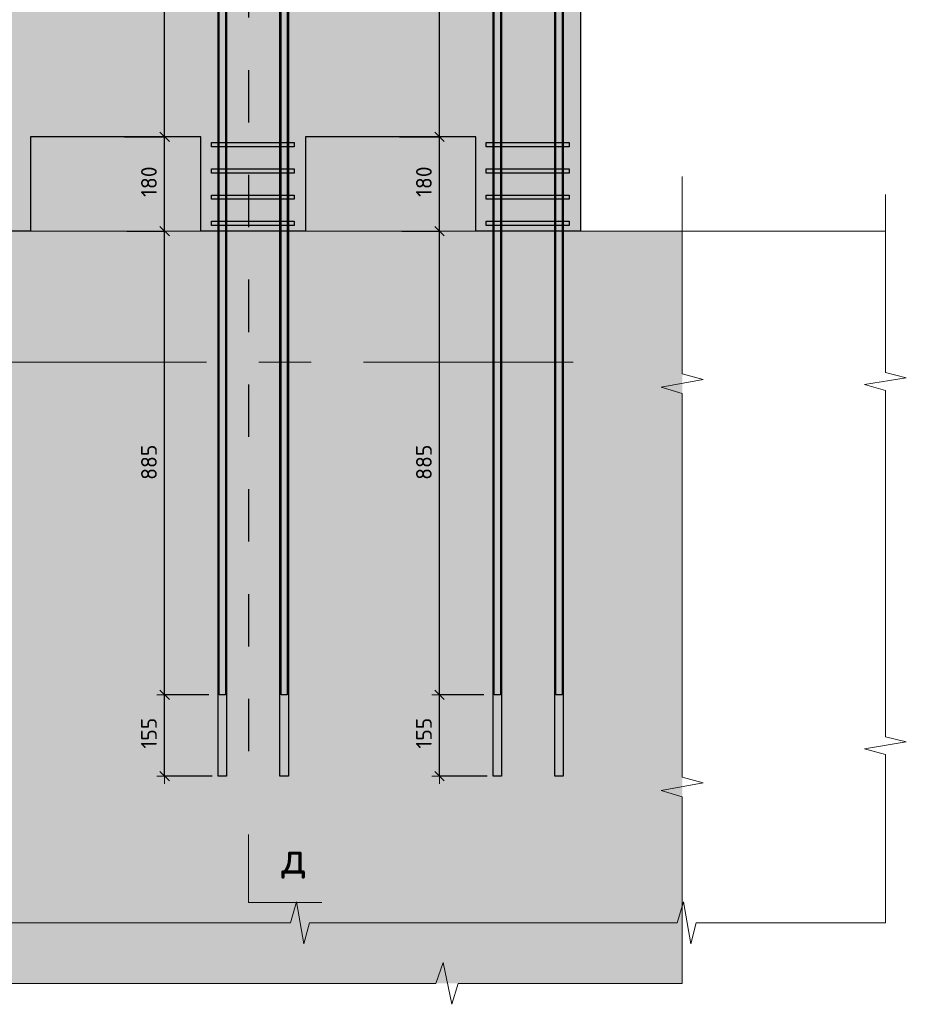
# Model space of a CAD drawing. Header units: metres. Extents: x -38 to 93, y -15 to 21.
# Tile 176 of 256: x 83.23 to 84.93, y -7.33 to -5.45. Entities that reach past the tile are written whole.
import ezdxf

# ---------------------------------------------------------------- set-up
doc = ezdxf.new("R2010")
doc.units = ezdxf.units.M
doc.header["$PDMODE"] = 65
for name, pattern in [('______11', [0.5, 0.4, -0.05, 0, -0.05]), ('______2', [0.0405, 0.03, -0.0105]), ('______5', [1.1, 0.8, -0.1, 0.1, -0.1])]:
    doc.linetypes.add(name, pattern=pattern)
for name, color, linetype, lineweight in [('XR$3$Арм.стержн. Хомут', 240, 'Continuous', 35), ('XR$3$Арм.стержн.горизонт. 1', 180, 'Continuous', 35), ('XR$3$Арм.стержн.горизонт. 2', 202, 'Continuous', 35), ('XR$3$Общий слой (1)_1', 7, 'Continuous', 13), ('XR$3$Осевая линия (1)', 7, '______5', 13), ('XR$3$Перекрытие (1)', 7, 'Continuous', 35), ('XR$3$Размерная линия (1)', 7, 'Continuous', 13), ('XR$5$ВК__отв в полу 1-2 эт', 220, 'Continuous', 25), ('XR$5$Общий слой (1)_1', 7, 'Continuous', 13), ('XR$5$Осевая линия (1)', 7, '______5', 13), ('XR$5$Перекрытие (1)', 7, 'Continuous', 35), ('XR$5$Размерная линия (1)', 7, 'Continuous', 13)]:
    doc.layers.add(name, color=color, linetype=linetype, lineweight=lineweight)
doc.styles.add('ISOCPEUR', font='txt')
doc.dimstyles.new('DIMSTYLE_19', dxfattribs={"dimtxt": 0.03, "dimasz": 0.03, "dimexe": 0, "dimexo": 0, "dimgap": 0.015, "dimtad": 2, "dimdec": 0, "dimlfac": 1000, "dimrnd": 5, "dimzin": 12, "dimdsep": 46, "dimtxsty": 'ISOCPEUR', "dimblk1": 'ALL_ML_STRICH', "dimblk2": 'ALL_ML_STRICH', "dimsah": 1, "dimcen": 0, "dimclrd": 7, "dimclre": 256, "dimclrt": 7, "dimadec": 0, "dimazin": 0, "dimtfac": 1, "dimtdec": 0, "dimtix": 1, "dimtmove": 2, "dimatfit": 3, "dimfxl": 0, "dimtzin": 0, "dimlwd": 0, "dimlwe": -3, "dimarcsym": 0})
pattern_1 = [(0, (0.45, 0.45), (0.225, 0.225), [0.225, -0.225]), (90, (0.45, 0.45), (-0.225, 0.225), [0.225, -0.225])]

# ---------------------------------------------------------------- blocks, each defined once
blk = doc.blocks.new('ЭЛЕМЕНТ_УЗОРА_6')
at = {"color": 7, "linetype": 'Continuous', "lineweight": 13, "transparency": 33554687}
blk.add_line((84.8875, -7.1699), (84.8875, -7.1699), dxfattribs=at)
blk.add_line((84.8875, -7.1699), (84.8875, -7.1699), dxfattribs=at)
for points in [[(84.8875, -5.7799), (84.8875, -6.1198), (84.9275, -6.1295), (84.8475, -6.1427), (84.8875, -6.1538), (84.8875, -6.4749)], [(84.8875, -6.4749), (84.8875, -6.8148), (84.9275, -6.8245), (84.8475, -6.8377), (84.8875, -6.8488), (84.8875, -7.1699)], [(83.4102, -7.1699), (83.049, -7.1699), (83.0387, -7.2099), (83.0246, -7.1299), (83.0128, -7.1699), (82.6716, -7.1699)], [(84.1489, -7.1699), (83.7877, -7.1699), (83.7773, -7.2099), (83.7633, -7.1299), (83.7515, -7.1699), (83.4102, -7.1699)], [(84.8875, -7.1699), (84.5263, -7.1699), (84.516, -7.2099), (84.5019, -7.1299), (84.4901, -7.1699), (84.1489, -7.1699)]]:
    blk.add_lwpolyline(points, dxfattribs=at)
blk = doc.blocks.new('ALL_ML_STRICH')
at = {"color": 0, "linetype": 'ByBlock', "lineweight": -2}
for p, q in [((-1, 0), (0.5, 0)), ((-0.3, -0.3), (0.3, 0.3)), ((0, -0.5), (0, 0.5))]:
    blk.add_line(p, q, dxfattribs=at)
blk = doc.blocks.new('*D219')
at = {"layer": 'DEFPOINTS', "color": 7, "linetype": 'Continuous', "lineweight": 13, "transparency": 33554687}
for p in [(84.1406, -6.7349), (84.0364, -6.8899), (84.1471, -6.8899)]:
    blk.add_point(p, dxfattribs=at)
at = {"layer": 'XR$3$Размерная линия (1)', "color": 9, "linetype": 'Continuous', "lineweight": -2, "true_color": 0xc7c7c7, "transparency": 33554687}
for p, q in [((84.1206, -6.7349), (84.0364, -6.7349)), ((84.1271, -6.8899), (84.0364, -6.8899))]:
    blk.add_line(p, q, dxfattribs=at)
at = {"layer": 'XR$3$Размерная линия (1)', "color": 7, "linetype": 'Continuous', "lineweight": -2, "transparency": 33554687}
blk.add_line((84.0364, -6.8899), (84.0364, -6.7349), dxfattribs=at)
at = {"layer": 'XR$3$Размерная линия (1)', "color": 7, "linetype": 'Continuous', "lineweight": 13, "transparency": 33554687, "xscale": 0.03, "yscale": 0.03, "zscale": 0.03}
for p, rotation in [((84.0364, -6.7349), 90), ((84.0364, -6.8899), 270)]:
    blk.add_blockref('ALL_ML_STRICH', p, dxfattribs=dict(at, rotation=rotation))
at = {"layer": 'XR$3$Размерная линия (1)', "color": 7, "linetype": 'Continuous', "lineweight": 13, "transparency": 33554687, "insert": (84.0064, -6.8079), "char_height": 0.03, "width": 0.09, "attachment_point": 5, "rotation": 90, "style": 'ISOCPEUR'}
blk.add_mtext('\\A1;{155}', dxfattribs=at)
blk = doc.blocks.new('*D220')
at = {"layer": 'DEFPOINTS', "color": 7, "linetype": 'Continuous', "lineweight": 13, "transparency": 33554687}
for p in [(83.9444, -5.8499), (84.0364, -6.7349), (84.1406, -6.7349)]:
    blk.add_point(p, dxfattribs=at)
at = {"layer": 'XR$3$Размерная линия (1)', "color": 9, "linetype": 'Continuous', "lineweight": -2, "true_color": 0xc7c7c7, "transparency": 33554687}
for p, q in [((83.9644, -5.8499), (84.0364, -5.8499)), ((84.1206, -6.7349), (84.0364, -6.7349))]:
    blk.add_line(p, q, dxfattribs=at)
at = {"layer": 'XR$3$Размерная линия (1)', "color": 7, "linetype": 'Continuous', "lineweight": -2, "transparency": 33554687}
blk.add_line((84.0364, -6.7349), (84.0364, -5.8499), dxfattribs=at)
at = {"layer": 'XR$3$Размерная линия (1)', "color": 7, "linetype": 'Continuous', "lineweight": 13, "transparency": 33554687, "xscale": 0.03, "yscale": 0.03, "zscale": 0.03}
for p, rotation in [((84.0364, -5.8499), 90), ((84.0364, -6.7349), 270)]:
    blk.add_blockref('ALL_ML_STRICH', p, dxfattribs=dict(at, rotation=rotation))
at = {"layer": 'XR$3$Размерная линия (1)', "color": 7, "linetype": 'Continuous', "lineweight": 13, "transparency": 33554687, "insert": (84.0064, -6.2909), "char_height": 0.03, "width": 0.09, "attachment_point": 5, "rotation": 90, "style": 'ISOCPEUR'}
blk.add_mtext('\\A1;{885}', dxfattribs=at)
blk = doc.blocks.new('*D221')
at = {"layer": 'DEFPOINTS', "color": 7, "linetype": 'Continuous', "lineweight": 13, "transparency": 33554687}
for p in [(83.9397, -5.6699), (83.9444, -5.8499), (84.0364, -5.8499)]:
    blk.add_point(p, dxfattribs=at)
at = {"layer": 'XR$3$Размерная линия (1)', "color": 9, "linetype": 'Continuous', "lineweight": -2, "true_color": 0xc7c7c7, "transparency": 33554687}
for p, q in [((83.9597, -5.6699), (84.0364, -5.6699)), ((83.9644, -5.8499), (84.0364, -5.8499))]:
    blk.add_line(p, q, dxfattribs=at)
at = {"layer": 'XR$3$Размерная линия (1)', "color": 7, "linetype": 'Continuous', "lineweight": -2, "transparency": 33554687}
blk.add_line((84.0364, -5.8499), (84.0364, -5.6699), dxfattribs=at)
at = {"layer": 'XR$3$Размерная линия (1)', "color": 7, "linetype": 'Continuous', "lineweight": 13, "transparency": 33554687, "xscale": 0.03, "yscale": 0.03, "zscale": 0.03}
for p, rotation in [((84.0364, -5.6699), 90), ((84.0364, -5.8499), 270)]:
    blk.add_blockref('ALL_ML_STRICH', p, dxfattribs=dict(at, rotation=rotation))
at = {"layer": 'XR$3$Размерная линия (1)', "color": 7, "linetype": 'Continuous', "lineweight": 13, "transparency": 33554687, "insert": (84.0064, -5.7554), "char_height": 0.03, "width": 0.09, "attachment_point": 5, "rotation": 90, "style": 'ISOCPEUR'}
blk.add_mtext('\\A1;{180}', dxfattribs=at)
blk = doc.blocks.new('*D222')
at = {"layer": 'DEFPOINTS', "color": 7, "linetype": 'Continuous', "lineweight": 13, "transparency": 33554687}
for p in [(84.1406, -4.7849), (83.9397, -5.6699), (84.0364, -5.6699)]:
    blk.add_point(p, dxfattribs=at)
at = {"layer": 'XR$3$Размерная линия (1)', "color": 9, "linetype": 'Continuous', "lineweight": -2, "true_color": 0xc7c7c7, "transparency": 33554687}
for p, q in [((84.1206, -4.7849), (84.0364, -4.7849)), ((83.9597, -5.6699), (84.0364, -5.6699))]:
    blk.add_line(p, q, dxfattribs=at)
at = {"layer": 'XR$3$Размерная линия (1)', "color": 7, "linetype": 'Continuous', "lineweight": -2, "transparency": 33554687}
blk.add_line((84.0364, -5.6699), (84.0364, -4.7849), dxfattribs=at)
at = {"layer": 'XR$3$Размерная линия (1)', "color": 7, "linetype": 'Continuous', "lineweight": 13, "transparency": 33554687, "xscale": 0.03, "yscale": 0.03, "zscale": 0.03}
for p, rotation in [((84.0364, -4.7849), 90), ((84.0364, -5.6699), 270)]:
    blk.add_blockref('ALL_ML_STRICH', p, dxfattribs=dict(at, rotation=rotation))
at = {"layer": 'XR$3$Размерная линия (1)', "color": 7, "linetype": 'Continuous', "lineweight": 13, "transparency": 33554687, "insert": (84.0064, -5.2259), "char_height": 0.03, "width": 0.09, "attachment_point": 5, "rotation": 90, "style": 'ISOCPEUR'}
blk.add_mtext('\\A1;{885}', dxfattribs=at)
blk = doc.blocks.new('*D224')
at = {"layer": 'DEFPOINTS', "color": 7, "linetype": 'Continuous', "lineweight": 13, "transparency": 33554687}
for p in [(83.6156, -6.7349), (83.5114, -6.8899), (83.6221, -6.8899)]:
    blk.add_point(p, dxfattribs=at)
at = {"layer": 'XR$3$Размерная линия (1)', "color": 9, "linetype": 'Continuous', "lineweight": -2, "true_color": 0xc7c7c7, "transparency": 33554687}
for p, q in [((83.5956, -6.7349), (83.5114, -6.7349)), ((83.6021, -6.8899), (83.5114, -6.8899))]:
    blk.add_line(p, q, dxfattribs=at)
at = {"layer": 'XR$3$Размерная линия (1)', "color": 7, "linetype": 'Continuous', "lineweight": -2, "transparency": 33554687}
blk.add_line((83.5114, -6.8899), (83.5114, -6.7349), dxfattribs=at)
at = {"layer": 'XR$3$Размерная линия (1)', "color": 7, "linetype": 'Continuous', "lineweight": 13, "transparency": 33554687, "xscale": 0.03, "yscale": 0.03, "zscale": 0.03}
for p, rotation in [((83.5114, -6.7349), 90), ((83.5114, -6.8899), 270)]:
    blk.add_blockref('ALL_ML_STRICH', p, dxfattribs=dict(at, rotation=rotation))
at = {"layer": 'XR$3$Размерная линия (1)', "color": 7, "linetype": 'Continuous', "lineweight": 13, "transparency": 33554687, "insert": (83.4814, -6.8079), "char_height": 0.03, "width": 0.09, "attachment_point": 5, "rotation": 90, "style": 'ISOCPEUR'}
blk.add_mtext('\\A1;{155}', dxfattribs=at)
blk = doc.blocks.new('*D225')
at = {"layer": 'DEFPOINTS', "color": 7, "linetype": 'Continuous', "lineweight": 13, "transparency": 33554687}
for p in [(83.4194, -5.8499), (83.5114, -6.7349), (83.6156, -6.7349)]:
    blk.add_point(p, dxfattribs=at)
at = {"layer": 'XR$3$Размерная линия (1)', "color": 9, "linetype": 'Continuous', "lineweight": -2, "true_color": 0xc7c7c7, "transparency": 33554687}
for p, q in [((83.4394, -5.8499), (83.5114, -5.8499)), ((83.5956, -6.7349), (83.5114, -6.7349))]:
    blk.add_line(p, q, dxfattribs=at)
at = {"layer": 'XR$3$Размерная линия (1)', "color": 7, "linetype": 'Continuous', "lineweight": -2, "transparency": 33554687}
blk.add_line((83.5114, -6.7349), (83.5114, -5.8499), dxfattribs=at)
at = {"layer": 'XR$3$Размерная линия (1)', "color": 7, "linetype": 'Continuous', "lineweight": 13, "transparency": 33554687, "xscale": 0.03, "yscale": 0.03, "zscale": 0.03}
for p, rotation in [((83.5114, -5.8499), 90), ((83.5114, -6.7349), 270)]:
    blk.add_blockref('ALL_ML_STRICH', p, dxfattribs=dict(at, rotation=rotation))
at = {"layer": 'XR$3$Размерная линия (1)', "color": 7, "linetype": 'Continuous', "lineweight": 13, "transparency": 33554687, "insert": (83.4814, -6.2909), "char_height": 0.03, "width": 0.09, "attachment_point": 5, "rotation": 90, "style": 'ISOCPEUR'}
blk.add_mtext('\\A1;{885}', dxfattribs=at)
blk = doc.blocks.new('*D226')
at = {"layer": 'DEFPOINTS', "color": 7, "linetype": 'Continuous', "lineweight": 13, "transparency": 33554687}
for p in [(83.4147, -5.6699), (83.4194, -5.8499), (83.5114, -5.8499)]:
    blk.add_point(p, dxfattribs=at)
at = {"layer": 'XR$3$Размерная линия (1)', "color": 9, "linetype": 'Continuous', "lineweight": -2, "true_color": 0xc7c7c7, "transparency": 33554687}
for p, q in [((83.4347, -5.6699), (83.5114, -5.6699)), ((83.4394, -5.8499), (83.5114, -5.8499))]:
    blk.add_line(p, q, dxfattribs=at)
at = {"layer": 'XR$3$Размерная линия (1)', "color": 7, "linetype": 'Continuous', "lineweight": -2, "transparency": 33554687}
blk.add_line((83.5114, -5.8499), (83.5114, -5.6699), dxfattribs=at)
at = {"layer": 'XR$3$Размерная линия (1)', "color": 7, "linetype": 'Continuous', "lineweight": 13, "transparency": 33554687, "xscale": 0.03, "yscale": 0.03, "zscale": 0.03}
for p, rotation in [((83.5114, -5.6699), 90), ((83.5114, -5.8499), 270)]:
    blk.add_blockref('ALL_ML_STRICH', p, dxfattribs=dict(at, rotation=rotation))
at = {"layer": 'XR$3$Размерная линия (1)', "color": 7, "linetype": 'Continuous', "lineweight": 13, "transparency": 33554687, "insert": (83.4814, -5.7554), "char_height": 0.03, "width": 0.09, "attachment_point": 5, "rotation": 90, "style": 'ISOCPEUR'}
blk.add_mtext('\\A1;{180}', dxfattribs=at)
blk = doc.blocks.new('*D227')
at = {"layer": 'DEFPOINTS', "color": 7, "linetype": 'Continuous', "lineweight": 13, "transparency": 33554687}
for p in [(83.6156, -4.7849), (83.4147, -5.6699), (83.5114, -5.6699)]:
    blk.add_point(p, dxfattribs=at)
at = {"layer": 'XR$3$Размерная линия (1)', "color": 9, "linetype": 'Continuous', "lineweight": -2, "true_color": 0xc7c7c7, "transparency": 33554687}
for p, q in [((83.5956, -4.7849), (83.5114, -4.7849)), ((83.4347, -5.6699), (83.5114, -5.6699))]:
    blk.add_line(p, q, dxfattribs=at)
at = {"layer": 'XR$3$Размерная линия (1)', "color": 7, "linetype": 'Continuous', "lineweight": -2, "transparency": 33554687}
blk.add_line((83.5114, -5.6699), (83.5114, -4.7849), dxfattribs=at)
at = {"layer": 'XR$3$Размерная линия (1)', "color": 7, "linetype": 'Continuous', "lineweight": 13, "transparency": 33554687, "xscale": 0.03, "yscale": 0.03, "zscale": 0.03}
for p, rotation in [((83.5114, -4.7849), 90), ((83.5114, -5.6699), 270)]:
    blk.add_blockref('ALL_ML_STRICH', p, dxfattribs=dict(at, rotation=rotation))
at = {"layer": 'XR$3$Размерная линия (1)', "color": 7, "linetype": 'Continuous', "lineweight": 13, "transparency": 33554687, "insert": (83.4814, -5.2259), "char_height": 0.03, "width": 0.09, "attachment_point": 5, "rotation": 90, "style": 'ISOCPEUR'}
blk.add_mtext('\\A1;{885}', dxfattribs=at)
blk = doc.blocks.new('*D443')
at = {"layer": 'DEFPOINTS', "color": 7, "linetype": 'Continuous', "lineweight": 13, "transparency": 33554687}
for p in [(84.1406, -6.7349), (84.0364, -6.8899), (84.1471, -6.8899)]:
    blk.add_point(p, dxfattribs=at)
at = {"layer": 'XR$5$Размерная линия (1)', "color": 9, "linetype": 'Continuous', "lineweight": -2, "true_color": 0xc7c7c7, "transparency": 33554687}
for p, q in [((84.1206, -6.7349), (84.0364, -6.7349)), ((84.1271, -6.8899), (84.0364, -6.8899))]:
    blk.add_line(p, q, dxfattribs=at)
at = {"layer": 'XR$5$Размерная линия (1)', "color": 7, "linetype": 'Continuous', "lineweight": -2, "transparency": 33554687}
blk.add_line((84.0364, -6.8899), (84.0364, -6.7349), dxfattribs=at)
at = {"layer": 'XR$5$Размерная линия (1)', "color": 7, "linetype": 'Continuous', "lineweight": 13, "transparency": 33554687, "xscale": 0.03, "yscale": 0.03, "zscale": 0.03}
for p, rotation in [((84.0364, -6.7349), 90), ((84.0364, -6.8899), 270)]:
    blk.add_blockref('ALL_ML_STRICH', p, dxfattribs=dict(at, rotation=rotation))
at = {"layer": 'XR$5$Размерная линия (1)', "color": 7, "linetype": 'Continuous', "lineweight": 13, "transparency": 33554687, "insert": (84.0064, -6.8079), "char_height": 0.03, "width": 0.09, "attachment_point": 5, "rotation": 90, "style": 'ISOCPEUR'}
blk.add_mtext('\\A1;{155}', dxfattribs=at)
blk = doc.blocks.new('*D444')
at = {"layer": 'DEFPOINTS', "color": 7, "linetype": 'Continuous', "lineweight": 13, "transparency": 33554687}
for p in [(83.9444, -5.8499), (84.0364, -6.7349), (84.1406, -6.7349)]:
    blk.add_point(p, dxfattribs=at)
at = {"layer": 'XR$5$Размерная линия (1)', "color": 9, "linetype": 'Continuous', "lineweight": -2, "true_color": 0xc7c7c7, "transparency": 33554687}
for p, q in [((83.9644, -5.8499), (84.0364, -5.8499)), ((84.1206, -6.7349), (84.0364, -6.7349))]:
    blk.add_line(p, q, dxfattribs=at)
at = {"layer": 'XR$5$Размерная линия (1)', "color": 7, "linetype": 'Continuous', "lineweight": -2, "transparency": 33554687}
blk.add_line((84.0364, -6.7349), (84.0364, -5.8499), dxfattribs=at)
at = {"layer": 'XR$5$Размерная линия (1)', "color": 7, "linetype": 'Continuous', "lineweight": 13, "transparency": 33554687, "xscale": 0.03, "yscale": 0.03, "zscale": 0.03}
for p, rotation in [((84.0364, -5.8499), 90), ((84.0364, -6.7349), 270)]:
    blk.add_blockref('ALL_ML_STRICH', p, dxfattribs=dict(at, rotation=rotation))
at = {"layer": 'XR$5$Размерная линия (1)', "color": 7, "linetype": 'Continuous', "lineweight": 13, "transparency": 33554687, "insert": (84.0064, -6.2909), "char_height": 0.03, "width": 0.09, "attachment_point": 5, "rotation": 90, "style": 'ISOCPEUR'}
blk.add_mtext('\\A1;{885}', dxfattribs=at)
blk = doc.blocks.new('*D445')
at = {"layer": 'DEFPOINTS', "color": 7, "linetype": 'Continuous', "lineweight": 13, "transparency": 33554687}
for p in [(83.9397, -5.6699), (83.9444, -5.8499), (84.0364, -5.8499)]:
    blk.add_point(p, dxfattribs=at)
at = {"layer": 'XR$5$Размерная линия (1)', "color": 9, "linetype": 'Continuous', "lineweight": -2, "true_color": 0xc7c7c7, "transparency": 33554687}
for p, q in [((83.9597, -5.6699), (84.0364, -5.6699)), ((83.9644, -5.8499), (84.0364, -5.8499))]:
    blk.add_line(p, q, dxfattribs=at)
at = {"layer": 'XR$5$Размерная линия (1)', "color": 7, "linetype": 'Continuous', "lineweight": -2, "transparency": 33554687}
blk.add_line((84.0364, -5.8499), (84.0364, -5.6699), dxfattribs=at)
at = {"layer": 'XR$5$Размерная линия (1)', "color": 7, "linetype": 'Continuous', "lineweight": 13, "transparency": 33554687, "xscale": 0.03, "yscale": 0.03, "zscale": 0.03}
for p, rotation in [((84.0364, -5.6699), 90), ((84.0364, -5.8499), 270)]:
    blk.add_blockref('ALL_ML_STRICH', p, dxfattribs=dict(at, rotation=rotation))
at = {"layer": 'XR$5$Размерная линия (1)', "color": 7, "linetype": 'Continuous', "lineweight": 13, "transparency": 33554687, "insert": (84.0064, -5.7554), "char_height": 0.03, "width": 0.09, "attachment_point": 5, "rotation": 90, "style": 'ISOCPEUR'}
blk.add_mtext('\\A1;{180}', dxfattribs=at)
blk = doc.blocks.new('*D446')
at = {"layer": 'DEFPOINTS', "color": 7, "linetype": 'Continuous', "lineweight": 13, "transparency": 33554687}
for p in [(84.1406, -4.7849), (83.9397, -5.6699), (84.0364, -5.6699)]:
    blk.add_point(p, dxfattribs=at)
at = {"layer": 'XR$5$Размерная линия (1)', "color": 9, "linetype": 'Continuous', "lineweight": -2, "true_color": 0xc7c7c7, "transparency": 33554687}
for p, q in [((84.1206, -4.7849), (84.0364, -4.7849)), ((83.9597, -5.6699), (84.0364, -5.6699))]:
    blk.add_line(p, q, dxfattribs=at)
at = {"layer": 'XR$5$Размерная линия (1)', "color": 7, "linetype": 'Continuous', "lineweight": -2, "transparency": 33554687}
blk.add_line((84.0364, -5.6699), (84.0364, -4.7849), dxfattribs=at)
at = {"layer": 'XR$5$Размерная линия (1)', "color": 7, "linetype": 'Continuous', "lineweight": 13, "transparency": 33554687, "xscale": 0.03, "yscale": 0.03, "zscale": 0.03}
for p, rotation in [((84.0364, -4.7849), 90), ((84.0364, -5.6699), 270)]:
    blk.add_blockref('ALL_ML_STRICH', p, dxfattribs=dict(at, rotation=rotation))
at = {"layer": 'XR$5$Размерная линия (1)', "color": 7, "linetype": 'Continuous', "lineweight": 13, "transparency": 33554687, "insert": (84.0064, -5.2259), "char_height": 0.03, "width": 0.09, "attachment_point": 5, "rotation": 90, "style": 'ISOCPEUR'}
blk.add_mtext('\\A1;{885}', dxfattribs=at)
blk = doc.blocks.new('*D448')
at = {"layer": 'DEFPOINTS', "color": 7, "linetype": 'Continuous', "lineweight": 13, "transparency": 33554687}
for p in [(83.6156, -6.7349), (83.5114, -6.8899), (83.6221, -6.8899)]:
    blk.add_point(p, dxfattribs=at)
at = {"layer": 'XR$5$Размерная линия (1)', "color": 9, "linetype": 'Continuous', "lineweight": -2, "true_color": 0xc7c7c7, "transparency": 33554687}
for p, q in [((83.5956, -6.7349), (83.5114, -6.7349)), ((83.6021, -6.8899), (83.5114, -6.8899))]:
    blk.add_line(p, q, dxfattribs=at)
at = {"layer": 'XR$5$Размерная линия (1)', "color": 7, "linetype": 'Continuous', "lineweight": -2, "transparency": 33554687}
blk.add_line((83.5114, -6.8899), (83.5114, -6.7349), dxfattribs=at)
at = {"layer": 'XR$5$Размерная линия (1)', "color": 7, "linetype": 'Continuous', "lineweight": 13, "transparency": 33554687, "xscale": 0.03, "yscale": 0.03, "zscale": 0.03}
for p, rotation in [((83.5114, -6.7349), 90), ((83.5114, -6.8899), 270)]:
    blk.add_blockref('ALL_ML_STRICH', p, dxfattribs=dict(at, rotation=rotation))
at = {"layer": 'XR$5$Размерная линия (1)', "color": 7, "linetype": 'Continuous', "lineweight": 13, "transparency": 33554687, "insert": (83.4814, -6.8079), "char_height": 0.03, "width": 0.09, "attachment_point": 5, "rotation": 90, "style": 'ISOCPEUR'}
blk.add_mtext('\\A1;{155}', dxfattribs=at)
blk = doc.blocks.new('*D449')
at = {"layer": 'DEFPOINTS', "color": 7, "linetype": 'Continuous', "lineweight": 13, "transparency": 33554687}
for p in [(83.4194, -5.8499), (83.5114, -6.7349), (83.6156, -6.7349)]:
    blk.add_point(p, dxfattribs=at)
at = {"layer": 'XR$5$Размерная линия (1)', "color": 9, "linetype": 'Continuous', "lineweight": -2, "true_color": 0xc7c7c7, "transparency": 33554687}
for p, q in [((83.4394, -5.8499), (83.5114, -5.8499)), ((83.5956, -6.7349), (83.5114, -6.7349))]:
    blk.add_line(p, q, dxfattribs=at)
at = {"layer": 'XR$5$Размерная линия (1)', "color": 7, "linetype": 'Continuous', "lineweight": -2, "transparency": 33554687}
blk.add_line((83.5114, -6.7349), (83.5114, -5.8499), dxfattribs=at)
at = {"layer": 'XR$5$Размерная линия (1)', "color": 7, "linetype": 'Continuous', "lineweight": 13, "transparency": 33554687, "xscale": 0.03, "yscale": 0.03, "zscale": 0.03}
for p, rotation in [((83.5114, -5.8499), 90), ((83.5114, -6.7349), 270)]:
    blk.add_blockref('ALL_ML_STRICH', p, dxfattribs=dict(at, rotation=rotation))
at = {"layer": 'XR$5$Размерная линия (1)', "color": 7, "linetype": 'Continuous', "lineweight": 13, "transparency": 33554687, "insert": (83.4814, -6.2909), "char_height": 0.03, "width": 0.09, "attachment_point": 5, "rotation": 90, "style": 'ISOCPEUR'}
blk.add_mtext('\\A1;{885}', dxfattribs=at)
blk = doc.blocks.new('*D450')
at = {"layer": 'DEFPOINTS', "color": 7, "linetype": 'Continuous', "lineweight": 13, "transparency": 33554687}
for p in [(83.4147, -5.6699), (83.4194, -5.8499), (83.5114, -5.8499)]:
    blk.add_point(p, dxfattribs=at)
at = {"layer": 'XR$5$Размерная линия (1)', "color": 9, "linetype": 'Continuous', "lineweight": -2, "true_color": 0xc7c7c7, "transparency": 33554687}
for p, q in [((83.4347, -5.6699), (83.5114, -5.6699)), ((83.4394, -5.8499), (83.5114, -5.8499))]:
    blk.add_line(p, q, dxfattribs=at)
at = {"layer": 'XR$5$Размерная линия (1)', "color": 7, "linetype": 'Continuous', "lineweight": -2, "transparency": 33554687}
blk.add_line((83.5114, -5.8499), (83.5114, -5.6699), dxfattribs=at)
at = {"layer": 'XR$5$Размерная линия (1)', "color": 7, "linetype": 'Continuous', "lineweight": 13, "transparency": 33554687, "xscale": 0.03, "yscale": 0.03, "zscale": 0.03}
for p, rotation in [((83.5114, -5.6699), 90), ((83.5114, -5.8499), 270)]:
    blk.add_blockref('ALL_ML_STRICH', p, dxfattribs=dict(at, rotation=rotation))
at = {"layer": 'XR$5$Размерная линия (1)', "color": 7, "linetype": 'Continuous', "lineweight": 13, "transparency": 33554687, "insert": (83.4814, -5.7554), "char_height": 0.03, "width": 0.09, "attachment_point": 5, "rotation": 90, "style": 'ISOCPEUR'}
blk.add_mtext('\\A1;{180}', dxfattribs=at)
blk = doc.blocks.new('*D451')
at = {"layer": 'DEFPOINTS', "color": 7, "linetype": 'Continuous', "lineweight": 13, "transparency": 33554687}
for p in [(83.6156, -4.7849), (83.4147, -5.6699), (83.5114, -5.6699)]:
    blk.add_point(p, dxfattribs=at)
at = {"layer": 'XR$5$Размерная линия (1)', "color": 9, "linetype": 'Continuous', "lineweight": -2, "true_color": 0xc7c7c7, "transparency": 33554687}
for p, q in [((83.5956, -4.7849), (83.5114, -4.7849)), ((83.4347, -5.6699), (83.5114, -5.6699))]:
    blk.add_line(p, q, dxfattribs=at)
at = {"layer": 'XR$5$Размерная линия (1)', "color": 7, "linetype": 'Continuous', "lineweight": -2, "transparency": 33554687}
blk.add_line((83.5114, -5.6699), (83.5114, -4.7849), dxfattribs=at)
at = {"layer": 'XR$5$Размерная линия (1)', "color": 7, "linetype": 'Continuous', "lineweight": 13, "transparency": 33554687, "xscale": 0.03, "yscale": 0.03, "zscale": 0.03}
for p, rotation in [((83.5114, -4.7849), 90), ((83.5114, -5.6699), 270)]:
    blk.add_blockref('ALL_ML_STRICH', p, dxfattribs=dict(at, rotation=rotation))
at = {"layer": 'XR$5$Размерная линия (1)', "color": 7, "linetype": 'Continuous', "lineweight": 13, "transparency": 33554687, "insert": (83.4814, -5.2259), "char_height": 0.03, "width": 0.09, "attachment_point": 5, "rotation": 90, "style": 'ISOCPEUR'}
blk.add_mtext('\\A1;{885}', dxfattribs=at)
blk = doc.blocks.new('ЭЛЕМЕНТ_УЗОРА_20')
at = {"color": 7, "linetype": 'Continuous', "lineweight": 13, "transparency": 33554687}
blk.add_line((84.4996, -7.2854), (84.4996, -7.2854), dxfattribs=at)
for points in [[(84.4996, -5.7454), (84.4996, -6.1219), (84.5396, -6.1327), (84.4596, -6.1473), (84.4996, -6.1596), (84.4996, -6.5154)], [(84.4996, -6.5154), (84.4996, -6.8919), (84.5396, -6.9027), (84.4596, -6.9173), (84.4996, -6.9296), (84.4996, -7.2854)]]:
    blk.add_lwpolyline(points, dxfattribs=at)
blk = doc.blocks.new('ЭЛЕМЕНТ_УЗОРА_21')
at = {"color": 7, "linetype": 'Continuous', "lineweight": 13, "transparency": 33554687}
for points in [[(83.6246, -7.2854), (83.1968, -7.2854), (83.1845, -7.3254), (83.1679, -7.2454), (83.1539, -7.2854), (82.7496, -7.2854)], [(84.4996, -7.2854), (84.0718, -7.2854), (84.0595, -7.3254), (84.0429, -7.2454), (84.0289, -7.2854), (83.6246, -7.2854)]]:
    blk.add_lwpolyline(points, dxfattribs=at)
blk = doc.blocks.new('СЛОЖНЫЙ_ОБЪЕКТ_59')
at = {"linetype": 'Continuous', "lineweight": 25, "true_color": 0x000000, "transparency": 33554687}
for points in [[(83.6843, -4.4488), (83.6842, -4.448), (83.6839, -4.4473), (83.6836, -4.4466), (83.6832, -4.446), (83.6827, -4.4454), (83.6821, -4.4449), (83.6814, -4.4445), (83.6807, -4.4441), (83.68, -4.4439), (83.6793, -4.4437), (83.6785, -4.4437), (83.6652, -4.4437), (83.6644, -4.4437), (83.6636, -4.4439), (83.6629, -4.4441), (83.6622, -4.4445), (83.6616, -4.4449), (83.661, -4.4454), (83.6605, -4.446), (83.6601, -4.4466), (83.6597, -4.4473), (83.6595, -4.448), (83.6593, -4.4488), (83.6593, -4.4496), (83.6593, -4.5471), (83.6844, -4.5471), (83.6844, -4.4496)], [(83.6843, -6.9992), (83.6844, -6.9985), (83.6844, -6.901), (83.6593, -6.901), (83.6593, -6.9985), (83.6593, -6.9992), (83.6595, -7), (83.6597, -7.0007), (83.6601, -7.0014), (83.6605, -7.002), (83.661, -7.0026), (83.6616, -7.0031), (83.6622, -7.0035), (83.6629, -7.0039), (83.6636, -7.0041), (83.6644, -7.0043), (83.6652, -7.0043), (83.6785, -7.0043), (83.6793, -7.0043), (83.68, -7.0041), (83.6807, -7.0039), (83.6814, -7.0035), (83.6821, -7.0031), (83.6827, -7.0026), (83.6832, -7.002), (83.6836, -7.0014), (83.6839, -7.0007), (83.6842, -7)]]:
    blk.add_hatch(color=18, dxfattribs=at).paths.add_polyline_path(points)
at = {"color": 7, "linetype": '______2', "lineweight": 25, "transparency": 33554687}
blk.add_line((83.6718, -4.5424), (83.6718, -6.901), dxfattribs=at)
at = {"layer": 'XR$5$ВК__отв в полу 1-2 эт', "color": 7, "linetype": 'Continuous', "lineweight": 13, "transparency": 33554687}
for p, q in [((83.6718, -7.001), (83.6718, -7.131)), ((83.6718, -7.131), (83.8118, -7.131))]:
    blk.add_line(p, q, dxfattribs=at)
at = {"color": 7, "linetype": 'Continuous', "lineweight": 13, "transparency": 33554687, "insert": (83.758, -7.0509), "char_height": 0.06, "width": 0.065333, "attachment_point": 5, "style": 'ISOCPEUR'}
blk.add_mtext('\\A1;{\\fISOCPEUR|i0|b0;\\H0.060000;\\W1.000000;\\C7;д}\\P', dxfattribs=at)

msp = doc.modelspace()

# ---------------------------------------------------------------- hatches: boundary and pattern name
at = {"linetype": 'Continuous', "lineweight": 13, "true_color": 0xf1f1f1, "transparency": 33554687}
for points in [[(84.3056, -4.2499), (80.9556, -4.2499), (80.9556, -5.8499), (84.3056, -5.8499)], [(81.24, -7.2854), (84.4996, -7.2854), (84.4996, -5.8499), (81.24, -5.8499)]]:
    msp.add_hatch(color=7, dxfattribs=at).paths.add_polyline_path(points)
at = {"linetype": 'Continuous', "lineweight": 13, "transparency": 33554687}
h = msp.add_hatch(dxfattribs=at)
h.set_pattern_fill('____', scale=0.225, style=0, pattern_type=2)
h.set_pattern_definition(pattern_1)
h.paths.add_polyline_path([(83.5806, -5.6699), (83.2556, -5.6699), (83.2556, -5.8499), (83.5806, -5.8499)], flags=0)
h = msp.add_hatch(dxfattribs=at)
h.set_pattern_fill('____', scale=0.225, style=0, pattern_type=2)
h.set_pattern_definition(pattern_1)
h.paths.add_polyline_path([(83.5806, -5.6699), (83.2556, -5.6699), (83.2556, -5.8499), (83.5806, -5.8499)], flags=0)
h = msp.add_hatch(dxfattribs=at)
h.set_pattern_fill('____', scale=0.225, style=0, pattern_type=2)
h.set_pattern_definition(pattern_1)
h.paths.add_polyline_path([(84.1056, -5.6699), (83.7806, -5.6699), (83.7806, -5.8499), (84.1056, -5.8499)], flags=0)
h = msp.add_hatch(dxfattribs=at)
h.set_pattern_fill('____', scale=0.225, style=0, pattern_type=2)
h.set_pattern_definition(pattern_1)
h.paths.add_polyline_path([(84.1056, -5.6699), (83.7806, -5.6699), (83.7806, -5.8499), (84.1056, -5.8499)], flags=0)

# ---------------------------------------------------------------- linework, layer by layer
at = {"color": 7, "linetype": 'Continuous', "lineweight": 13, "transparency": 33554687}
msp.add_line((81.2406, -5.8499), (84.4306, -5.8499), dxfattribs=at)
at = {"layer": 'XR$3$Арм.стержн. Хомут', "color": 40, "linetype": 'Continuous', "lineweight": 25, "transparency": 33554687}
for points in [[(83.6006, -5.6809), (83.7586, -5.6809), (83.7586, -5.6889), (83.6006, -5.6889), (83.6006, -5.6809)], [(84.1256, -5.6809), (84.2836, -5.6809), (84.2836, -5.6889), (84.1256, -5.6889), (84.1256, -5.6809)], [(83.6006, -5.7309), (83.7586, -5.7309), (83.7586, -5.7389), (83.6006, -5.7389), (83.6006, -5.7309)], [(84.1256, -5.7309), (84.2836, -5.7309), (84.2836, -5.7389), (84.1256, -5.7389), (84.1256, -5.7309)], [(83.6006, -5.7809), (83.7586, -5.7809), (83.7586, -5.7889), (83.6006, -5.7889), (83.6006, -5.7809)], [(84.1256, -5.7809), (84.2836, -5.7809), (84.2836, -5.7889), (84.1256, -5.7889), (84.1256, -5.7809)], [(83.6006, -5.8309), (83.7586, -5.8309), (83.7586, -5.8389), (83.6006, -5.8389), (83.6006, -5.8309)], [(84.1256, -5.8309), (84.2836, -5.8309), (84.2836, -5.8389), (84.1256, -5.8389), (84.1256, -5.8309)]]:
    msp.add_lwpolyline(points, dxfattribs=at)
at = {"layer": 'XR$3$Арм.стержн.горизонт. 1', "color": 7, "linetype": 'Continuous', "lineweight": 25, "transparency": 33554687}
for points in [[(83.6136, -6.8899), (83.6136, -4.5499), (83.6296, -4.5499), (83.6296, -6.8899), (83.6136, -6.8899)], [(83.7316, -6.8899), (83.7316, -4.5499), (83.7476, -4.5499), (83.7476, -6.8899), (83.7316, -6.8899)], [(84.1386, -6.8899), (84.1386, -4.5499), (84.1546, -4.5499), (84.1546, -6.8899), (84.1386, -6.8899)], [(84.2566, -6.8899), (84.2566, -4.5499), (84.2726, -4.5499), (84.2726, -6.8899), (84.2566, -6.8899)]]:
    msp.add_lwpolyline(points, dxfattribs=at)
at = {"layer": 'XR$3$Арм.стержн.горизонт. 2', "color": 34, "linetype": 'Continuous', "lineweight": 25, "transparency": 33554687}
for points in [[(83.6276, -4.7849), (83.6276, -6.7349), (83.6156, -6.7349), (83.6156, -4.7849), (83.6276, -4.7849)], [(83.7456, -4.7849), (83.7456, -6.7349), (83.7336, -6.7349), (83.7336, -4.7849), (83.7456, -4.7849)], [(84.1526, -4.7849), (84.1526, -6.7349), (84.1406, -6.7349), (84.1406, -4.7849), (84.1526, -4.7849)], [(84.2706, -4.7849), (84.2706, -6.7349), (84.2586, -6.7349), (84.2586, -4.7849), (84.2706, -4.7849)]]:
    msp.add_lwpolyline(points, dxfattribs=at)
at = {"layer": 'XR$3$Общий слой (1)_1', "color": 7, "linetype": 'Continuous', "lineweight": 13, "transparency": 33554687}
msp.add_line((80.4556, -5.8499), (84.8875, -5.8499), dxfattribs=at)
at = {"layer": 'XR$3$Осевая линия (1)', "color": 253, "linetype": '______11', "lineweight": 13, "true_color": 0xa0a0a0, "transparency": 33554687}
msp.add_line((84.2914, -6.0999), (80.1789, -6.0999), dxfattribs=at)
at = {"layer": 'XR$3$Перекрытие (1)', "color": 7, "linetype": 'Continuous', "lineweight": 25, "transparency": 33554687}
for p, q in [((84.3056, -4.2499), (84.3056, -5.6699)), ((83.2556, -5.6699), (83.2556, -5.8499)), ((83.5806, -5.6699), (83.2556, -5.6699)), ((83.5806, -5.8499), (83.5806, -5.6699)), ((83.7806, -5.6699), (83.7806, -5.8499)), ((84.1056, -5.6699), (83.7806, -5.6699)), ((84.1056, -5.8499), (84.1056, -5.6699)), ((84.3056, -5.6699), (84.3056, -5.8499)), ((83.2556, -5.8499), (83.0556, -5.8499)), ((83.7806, -5.8499), (83.5806, -5.8499)), ((84.3056, -5.8499), (84.1056, -5.8499))]:
    msp.add_line(p, q, dxfattribs=at)
at = {"layer": 'XR$5$Общий слой (1)_1', "color": 7, "linetype": 'Continuous', "lineweight": 13, "transparency": 33554687}
for p in [(80.455, -5.8499), (80.4556, -5.8499)]:
    msp.add_line(p, (84.4996, -5.8499), dxfattribs=at)
at = {"layer": 'XR$5$Осевая линия (1)', "color": 253, "linetype": '______11', "lineweight": 13, "true_color": 0xa0a0a0, "transparency": 33554687}
msp.add_line((84.2914, -6.0999), (79.9389, -6.0999), dxfattribs=at)
at = {"layer": 'XR$5$Перекрытие (1)', "color": 7, "linetype": 'Continuous', "lineweight": 25, "transparency": 33554687}
for p, q in [((84.3056, -4.2499), (84.3056, -5.6699)), ((83.2556, -5.6699), (83.2556, -5.8499)), ((83.5806, -5.6699), (83.2556, -5.6699)), ((83.5806, -5.8499), (83.5806, -5.6699)), ((83.7806, -5.6699), (83.7806, -5.8499)), ((84.1056, -5.6699), (83.7806, -5.6699)), ((84.1056, -5.8499), (84.1056, -5.6699)), ((84.3056, -5.6699), (84.3056, -5.8499)), ((83.2556, -5.8499), (83.0556, -5.8499)), ((83.7806, -5.8499), (83.5806, -5.8499)), ((84.3056, -5.8499), (84.1056, -5.8499))]:
    msp.add_line(p, q, dxfattribs=at)

# ---------------------------------------------------------------- block references
at = {"color": 7, "linetype": 'Continuous', "lineweight": 13, "transparency": 33554687}
for name in ['СЛОЖНЫЙ_ОБЪЕКТ_59', 'ЭЛЕМЕНТ_УЗОРА_6', 'ЭЛЕМЕНТ_УЗОРА_20', 'ЭЛЕМЕНТ_УЗОРА_21']:
    msp.add_blockref(name, (0, 0), dxfattribs=at)

# ---------------------------------------------------------------- dimensions: what is measured, and where the dimension line sits
at = {"layer": 'XR$3$Размерная линия (1)', "color": 7, "linetype": 'Continuous', "lineweight": 13, "transparency": 33554687}
for base, p1, p2, picture, middle in [((83.5114, -4.7849), (83.4347, -5.6699), (83.5956, -4.7849), '*D227', (83.4814, -5.2259)), ((84.0364, -4.7849), (83.9597, -5.6699), (84.1206, -4.7849), '*D222', (84.0064, -5.2259)), ((83.5114, -5.6699), (83.4394, -5.8499), (83.4347, -5.6699), '*D226', (83.4814, -5.7554)), ((84.0364, -5.6699), (83.9644, -5.8499), (83.9597, -5.6699), '*D221', (84.0064, -5.7554)), ((83.5114, -5.8499), (83.5956, -6.7349), (83.4394, -5.8499), '*D225', (83.4814, -6.2909)), ((84.0364, -5.8499), (84.1206, -6.7349), (83.9644, -5.8499), '*D220', (84.0064, -6.2909)), ((83.5114, -6.7349), (83.6021, -6.8899), (83.5956, -6.7349), '*D224', (83.4814, -6.8079)), ((84.0364, -6.7349), (84.1271, -6.8899), (84.1206, -6.7349), '*D219', (84.0064, -6.8079))]:
    dim = msp.add_linear_dim(base=base, p1=p1, p2=p2, angle=90, dimstyle='DIMSTYLE_19', override={"dimpost": '<>', "dimclrd": 7, "dimclre": 9, "dimclrt": 7, "dimlwd": 0, "dimlwe": 65533}, dxfattribs=at)
    dim.commit()
    dim.dimension.update_dxf_attribs({"geometry": picture, "text_midpoint": middle, "dimtype": 160})
at = {"layer": 'XR$5$Размерная линия (1)', "color": 7, "linetype": 'Continuous', "lineweight": 13, "transparency": 33554687}
for base, p1, p2, picture, middle in [((83.5114, -4.7849), (83.4347, -5.6699), (83.5956, -4.7849), '*D451', (83.4814, -5.2259)), ((84.0364, -4.7849), (83.9597, -5.6699), (84.1206, -4.7849), '*D446', (84.0064, -5.2259)), ((83.5114, -5.6699), (83.4394, -5.8499), (83.4347, -5.6699), '*D450', (83.4814, -5.7554)), ((84.0364, -5.6699), (83.9644, -5.8499), (83.9597, -5.6699), '*D445', (84.0064, -5.7554)), ((83.5114, -5.8499), (83.5956, -6.7349), (83.4394, -5.8499), '*D449', (83.4814, -6.2909)), ((84.0364, -5.8499), (84.1206, -6.7349), (83.9644, -5.8499), '*D444', (84.0064, -6.2909)), ((83.5114, -6.7349), (83.6021, -6.8899), (83.5956, -6.7349), '*D448', (83.4814, -6.8079)), ((84.0364, -6.7349), (84.1271, -6.8899), (84.1206, -6.7349), '*D443', (84.0064, -6.8079))]:
    dim = msp.add_linear_dim(base=base, p1=p1, p2=p2, angle=90, dimstyle='DIMSTYLE_19', override={"dimpost": '<>', "dimclrd": 7, "dimclre": 9, "dimclrt": 7, "dimlwd": 0, "dimlwe": 65533}, dxfattribs=at)
    dim.commit()
    dim.dimension.update_dxf_attribs({"geometry": picture, "text_midpoint": middle, "dimtype": 160})

doc.saveas('drawing.dxf')
